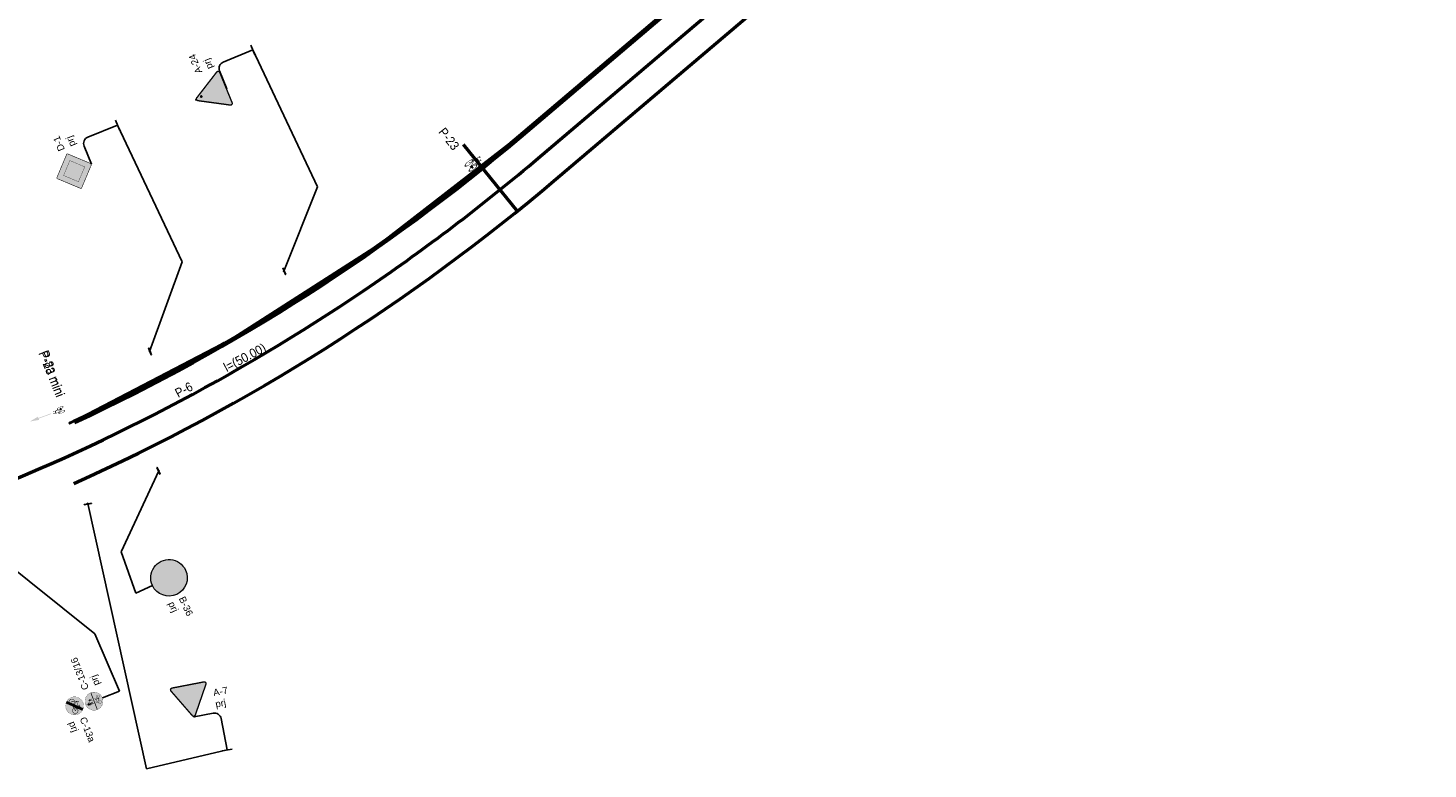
# Model space of a CAD drawing. Header units: metres. Extents: x 7429190 to 7432183, y 5709621 to 5711878.
# Tile 5 of 21: x 7429282 to 7429435, y 5709648 to 5709729. Entities that reach past the tile are written whole.
import ezdxf
from ezdxf.enums import TextEntityAlignment as Align

# ---------------------------------------------------------------- set-up
doc = ezdxf.new("R2010")
doc.units = ezdxf.units.M
doc.layers.add('_Brudnopis', color=22, linetype='Continuous', lineweight=50, plot=False)
doc.layers.add('D_1_KOCIE OCZKA', color=7, linetype='Continuous', lineweight=50)
doc.layers.add('gaPoziome', color=7, linetype='Continuous', lineweight=30)
for name, color, linetype in [('gaPionowe', 7, 'Continuous'), ('zzz.gaHSDlugosc', 7, 'Continuous'), ('zzz.gaHSDodTekst', 7, 'Continuous'), ('zzz.gaHSDomyslna', 7, 'Continuous'), ('zzz.gaHSKilometraz', 7, 'Continuous'), ('zzz.gaHSNazwa', 7, 'Continuous'), ('zzz.gaHSOpis', 7, 'Continuous'), ('zzz.gaHSStan', 7, 'Continuous'), ('zzz.gaHSTrasa', 7, 'Continuous'), ('zzz.gaVSDodTekst', 7, 'Continuous'), ('zzz.gaVSDomyslna', 7, 'Continuous'), ('zzz.gaVSNazwa', 7, 'Continuous'), ('zzz.gaVSStan', 7, 'Continuous'), ('zzz.gaVSWielkość', 7, 'Continuous')]:
    doc.layers.add(name, color=color, linetype=linetype)
doc.styles.add('GA-ATR-TEXT', font='arial.ttf', dxfattribs={"width": 0.9})
doc.styles.add('GA4-HS-TEXT', font='arial.ttf', dxfattribs={"width": 0.9})
doc.styles.get("Standard").update_dxf_attribs({"font": 'simplex.shx'})
doc.dimstyles.new('GA-LEADER', dxfattribs={"dimtxt": 1, "dimasz": 1, "dimexe": 1, "dimexo": 1, "dimgap": 1, "dimtad": 1, "dimtxsty": 'Standard', "dimcen": 1, "dimadec": 0, "dimazin": 0, "dimtfac": 1, "dimtmove": 0, "dimatfit": 3, "dimfxl": 1, "dimarcsym": 0})

# ---------------------------------------------------------------- blocks, each defined once
blk = doc.blocks.new('*U42')
at = {"linetype": 'Continuous', "lineweight": 0}
h = blk.add_hatch(color=0, dxfattribs=at)
edge = h.paths.add_edge_path()
edge.add_ellipse((-0.23, 0.39), major_axis=(0, 0.39), ratio=0.333333, start_angle=339.1791, end_angle=685.9352)
edge.add_line((-0.15, 0.71), (-0.15, 0.75))
edge.add_line((-0.15, 0.75), (0, 0.44))
edge.add_arc((-0.01, 0.44), 0.016, 0, 26.5651, ccw=False)
edge.add_line((0, 0.44), (0, 0.28))
edge.add_arc((0.02, 0.28), 0.016, 180, 270)
edge.add_line((0.02, 0.26), (0.05, 0.26))
edge.add_arc((0.05, 0.28), 0.016, 270, 290.3551)
edge.add_line((0.06, 0.26), (0.1, 0.28))
edge.add_ellipse((0.23, 0.39), major_axis=(0, 0.39), ratio=0.333333, start_angle=106.5707, end_angle=378.3144)
edge.add_line((0.19, 0.76), (0.14, 0.99))
edge.add_line((0.14, 0.99), (0.16, 1.15))
edge.add_line((0.16, 1.15), (0.17, 1.15))
edge.add_line((0.17, 1.15), (0.18, 1.18))
edge.add_line((0.18, 1.18), (0.18, 1.21))
edge.add_line((0.18, 1.21), (0.09, 1.21))
edge.add_line((0.09, 1.21), (0.09, 1.18))
edge.add_line((0.09, 1.18), (0.13, 1.15))
edge.add_line((0.13, 1.15), (0.12, 1.07))
edge.add_line((0.12, 1.07), (-0.12, 1.07))
edge.add_line((-0.12, 1.07), (-0.1, 1.19))
edge.add_spline(control_points=[(-0.1, 1.19), (-0.1, 1.2), (-0.1, 1.21), (-0.08, 1.21), (-0.07, 1.21)], knot_values=[0, 0, 0, 0, 0.02025, 0.071822, 0.071822, 0.071822, 0.071822], degree=3, periodic=0)
edge.add_line((-0.07, 1.21), (-0.03, 1.21))
edge.add_line((-0.03, 1.21), (-0.03, 1.3))
edge.add_line((-0.03, 1.3), (-0.09, 1.3))
edge.add_spline(control_points=[(-0.09, 1.3), (-0.09, 1.3), (-0.1, 1.3), (-0.1, 1.29)], knot_values=[0.067484, 0.067484, 0.067484, 0.067484, 0.093736, 0.093736, 0.093736, 0.093736], degree=3, periodic=0)
edge.add_arc((-0.08, 1.25), 0.0531, 120.1379, 168.8933)
edge.add_line((-0.13, 1.26), (-0.18, 0.75))
h.paths.add_polyline_path([(-0.13, 0.97), (0.11, 0.97), (0.03, 0.45), (-0.14, 0.81)], flags=16)
edge = h.paths.add_edge_path(flags=16)
edge.add_ellipse((-0.23, 0.39), major_axis=(0, -0.292), ratio=0.350072, start_angle=159.1526, end_angle=502.0815, ccw=False)
edge.add_line((-0.19, 0.66), (-0.21, 0.48))
edge.add_arc((-0.22, 0.48), 0.00832, 322.797, 353.8856, ccw=False)
edge.add_line((-0.21, 0.47), (-0.23, 0.45))
edge.add_arc((-0.21, 0.43), 0.0237, 142.797, 180)
edge.add_line((-0.24, 0.43), (-0.24, 0.37))
edge.add_arc((-0.23, 0.37), 0.00832, 180, 270)
edge.add_line((-0.23, 0.36), (-0.22, 0.36))
edge.add_arc((-0.22, 0.37), 0.00832, 270, 333.0195)
edge.add_spline(control_points=[(-0.22, 0.37), (-0.21, 0.38), (-0.2, 0.41), (-0.18, 0.44), (-0.18, 0.46), (-0.18, 0.46)], knot_values=[0.007888, 0.007888, 0.007888, 0.007888, 0.089431, 0.152858, 0.158023, 0.158023, 0.158023, 0.158023], degree=3, periodic=0)
edge.add_line((-0.18, 0.46), (-0.16, 0.62))
edge = h.paths.add_edge_path(flags=16)
edge.add_line((0.13, 0.9), (0.16, 0.73))
edge.add_ellipse((0.23, 0.39), major_axis=(0, 0.39), ratio=0.333333, start_angle=390.3444, end_angle=440.4059)
edge.add_line((0.1, 0.45), (0.06, 0.45))
edge.add_line((0.06, 0.45), (0.13, 0.9))
edge = h.paths.add_edge_path(flags=16)
edge.add_ellipse((0.23, 0.39), major_axis=(0, -0.292), ratio=0.350072, start_angle=290.1309, end_angle=617.1604, ccw=False)
edge.add_line((0.13, 0.29), (0.23, 0.32))
edge.add_arc((0.18, 0.39), 0.0774, 307.1318, 362.4334)
edge.add_line((0.26, 0.39), (0.26, 0.44))
edge.add_arc((0.24, 0.44), 0.016, 0, 90)
edge.add_line((0.24, 0.45), (0.13, 0.45))
blk = doc.blocks.new('*U45')
blk.add_hatch(color=0).paths.add_polyline_path([(0, 2.5), (-0.1875, 1.475), (-0.0375, 1.475), (-0.0375, 0), (0.0375, 0), (0.0375, 1.475), (0.1875, 1.475)])
blk = doc.blocks.new('z.ga4.HSS-desc')
at = {"layer": 'zzz.gaHSDodTekst', "style": 'GA4-HS-TEXT', "width": 0.9, "flags": 1}
blk.add_attdef('ADDTEXT', (0, -2.74), '', height=1, dxfattribs=at)
at = {"layer": 'zzz.gaHSKilometraz', "style": 'GA4-HS-TEXT', "width": 0.9, "flags": 1}
for tag, p in [('POSITION', (0, -5.7)), ('ID', (0, -7.13))]:
    blk.add_attdef(tag, p, '', height=1, dxfattribs=at)
at = {"layer": 'zzz.gaHSNazwa', "style": 'GA4-HS-TEXT', "width": 0.9}
blk.add_attdef('NAME', (0, 0.4), '', height=1, dxfattribs=at)
at = {"layer": 'zzz.gaHSStan', "style": 'GA4-HS-TEXT', "width": 0.9}
blk.add_attdef('STATE', (0, -1.36), '', height=1, dxfattribs=at)
at = {"layer": 'zzz.gaHSTrasa', "style": 'GA4-HS-TEXT', "width": 0.9, "flags": 1}
blk.add_attdef('ROUTE', (0, -4.27), '', height=1, dxfattribs=at)
blk = doc.blocks.new('gaVSPos')
blk.add_point((0, 0))
blk = doc.blocks.new('gaVSTVcolumn5')
at = {"color": 0, "linetype": 'ByBlock', "lineweight": -2}
for p, q in [((-400, -30), (400, -30)), ((-400, -60), (-400, -30)), ((400, -60), (-400, -60)), ((400, -30), (400, -60))]:
    blk.add_line(p, q, dxfattribs=at)
blk.add_circle((0, 0), 30, dxfattribs=at)
blk = doc.blocks.new('gaVScolumn5')
at = {"color": 0, "linetype": 'ByBlock', "lineweight": -2}
for p, q in [((-150, 850), (-575, 850)), ((0, 0), (0, 700)), ((-112, 0), (112, 0))]:
    blk.add_line(p, q, dxfattribs=at)
blk.add_arc((-150, 700), 150, 0, 90, dxfattribs=at)
at = {"color": 7, "style": 'GA-ATR-TEXT', "width": 0.9}
blk.add_attdef('X2', text='', height=150, dxfattribs=at).set_placement((-50, 0), align=Align.BOTTOM_RIGHT)
blk = doc.blocks.new('gaVScolumn0')
at = {"color": 0, "linetype": 'ByBlock', "lineweight": -2}
blk.add_line((0, 0), (0, 400), dxfattribs=at)
at = {"color": 7, "style": 'GA-ATR-TEXT', "width": 0.9}
blk.add_attdef('X2', text='', height=150, dxfattribs=at).set_placement((-50, 0), align=Align.BOTTOM_RIGHT)
blk = doc.blocks.new('*U250')
at = {"layer": 'zzz.gaVSDomyslna', "lineweight": 0}
blk.add_hatch(color=180, dxfattribs=at).paths.add_polyline_path([(-400, 400, 1), (400, 400, 1)])
blk = doc.blocks.new('*U251')
at = {"layer": 'zzz.gaVSDomyslna', "color": 7, "lineweight": 0, "true_color": 0xffffff, "const_width": 8}
blk.add_lwpolyline([(0, 796, 1), (0, 4, 1), (0, 796, 1.17474)], format="xyb", dxfattribs=at)
blk = doc.blocks.new('*U252')
at = {"layer": 'zzz.gaVSDomyslna', "lineweight": 0, "true_color": 0xffffff}
h = blk.add_hatch(color=7, dxfattribs=at)
h.paths.add_polyline_path([(68.7298, 120), (80.3852, 120, 3.31928), (150.279, 245.471), (101.889, 323.64), (113.417, 360), (160, 360), (160, 400), (39.4574, 400, 0.843718), (36.4063, 381.198), (93.1592, 362.28), (86.0947, 340), (-138.924, 340), (-124.106, 391.293, -0.334944), (-112.567, 400), (-80, 400), (-80, 420), (-112.567, 420, 0.333495), (-143.292, 396.942), (-183.634, 257.298, 25.9615), (-164.42, 251.747), (-156.934, 277.658), (-5.88005, 147.681, 1.10824)])
h.paths.add_polyline_path([(68.7298, 140, 0.191903), (51.2382, 163.896), (93.9215, 298.513), (133.274, 234.943, 0.219028), (80.3852, 140)], flags=16)
h.paths.add_polyline_path([(32.1735, 169.941, 0.167013), (7.16478, 162.841), (-150.83, 298.79), (-144.702, 320), (79.7533, 320)], flags=16)
h.paths.add_polyline_path([(100.455, 120), (192.679, 120, 1.76317), (209.386, 149.991), (160.843, 228.405, -3.23686)], flags=16)
h.paths.add_polyline_path([(100.455, 140, -0.211684), (143.838, 217.878), (192.048, 140)], flags=16)
h.paths.add_polyline_path([(-189.204, 238.016), (-214.8, 149.415, 3.73205), (-195.586, 143.865), (-169.99, 232.466, -21.9545)], flags=16)
blk = doc.blocks.new('*U253')
at = {"layer": 'zzz.gaVSDomyslna', "lineweight": 0, "true_color": 0xffffff}
h = blk.add_hatch(color=7, dxfattribs=at)
h.paths.add_polyline_path([(-101.25, 517.5, 1), (-33.75, 517.5, 1)])
h.paths.add_polyline_path([(174.375, 298.125, 1), (230.625, 298.125, 1)], flags=17)
h.paths.add_polyline_path([(-25.0187, 384.179), (68.3868, 243.19), (76.6325, 249.603), (118.259, 225.538), (148.976, 235.904), (122.485, 129.941), (133.136, 127.544), (102.969, 6.87773), (129.764, 4.48537), (168.75, 120), (218.529, 31.5037), (233.422, 30.2005), (246.316, 59.2105), (232.906, 60.8867), (203.162, 137.647), (219.477, 202.909), (248.412, 146.605), (271.047, 155.407), (217.347, 262.806), (168.75, 270.703), (119.62, 249.209), (85.5204, 267.964), (-10.2857, 438.286), (-56.25, 475.312), (-87.3134, 476.866), (-158.4, 446.4), (-180, 360), (-196.44, 228.483), (-180.251, 227.269), (-154.512, 326.25), (-161.476, 237.111), (-155.15, 236.636), (-176.029, 0), (-137.25, 0), (-98.2895, 222.632), (-41.625, 33.75), (-5.82589, 33.75), (11.3704, 72.2698), (-8.63724, 80.8445), (-42.0833, 286.667)])
blk = doc.blocks.new('*U254')
at = {"layer": 'zzz.gaVSDomyslna', "lineweight": 0}
blk.add_hatch(color=180, dxfattribs=at).paths.add_polyline_path([(-400, 400, 1), (400, 400, 1)])
blk = doc.blocks.new('*U255')
at = {"layer": 'zzz.gaVSDomyslna', "color": 7, "lineweight": 0, "true_color": 0xffffff, "const_width": 8}
blk.add_lwpolyline([(0, 796, 1), (0, 4, 1), (0, 796, 1.17474)], format="xyb", dxfattribs=at)
blk = doc.blocks.new('*U256')
at = {"layer": 'zzz.gaVSDomyslna', "lineweight": 0, "true_color": 0xffffff}
h = blk.add_hatch(color=7, dxfattribs=at)
h.paths.add_polyline_path([(68.7298, 120), (80.3852, 120, 3.31928), (150.279, 245.471), (101.889, 323.64), (113.417, 360), (160, 360), (160, 400), (39.4574, 400, 0.843718), (36.4063, 381.198), (93.1592, 362.28), (86.0947, 340), (-138.924, 340), (-124.106, 391.293, -0.334944), (-112.567, 400), (-80, 400), (-80, 420), (-112.567, 420, 0.333495), (-143.292, 396.942), (-183.634, 257.298, 25.9615), (-164.42, 251.747), (-156.934, 277.658), (-5.88005, 147.681, 1.10824)])
h.paths.add_polyline_path([(68.7298, 140, 0.191903), (51.2382, 163.896), (93.9215, 298.513), (133.274, 234.943, 0.219028), (80.3852, 140)], flags=16)
h.paths.add_polyline_path([(32.1735, 169.941, 0.167013), (7.16478, 162.841), (-150.83, 298.79), (-144.702, 320), (79.7533, 320)], flags=16)
h.paths.add_polyline_path([(100.455, 120), (192.679, 120, 1.76317), (209.386, 149.991), (160.843, 228.405, -3.23686)], flags=16)
h.paths.add_polyline_path([(100.455, 140, -0.211684), (143.838, 217.878), (192.048, 140)], flags=16)
h.paths.add_polyline_path([(-189.204, 238.016), (-214.8, 149.415, 3.73205), (-195.586, 143.865), (-169.99, 232.466, -21.9545)], flags=16)
blk = doc.blocks.new('*U257')
at = {"layer": 'zzz.gaVSDomyslna', "lineweight": 0, "true_color": 0xffffff}
h = blk.add_hatch(color=7, dxfattribs=at)
h.paths.add_polyline_path([(-101.25, 517.5, 1), (-33.75, 517.5, 1)])
h.paths.add_polyline_path([(174.375, 298.125, 1), (230.625, 298.125, 1)], flags=17)
h.paths.add_polyline_path([(-25.0187, 384.179), (68.3868, 243.19), (76.6325, 249.603), (118.259, 225.538), (148.976, 235.904), (122.485, 129.941), (133.136, 127.544), (102.969, 6.87773), (129.764, 4.48537), (168.75, 120), (218.529, 31.5037), (233.422, 30.2005), (246.316, 59.2105), (232.906, 60.8867), (203.162, 137.647), (219.477, 202.909), (248.412, 146.605), (271.047, 155.407), (217.347, 262.806), (168.75, 270.703), (119.62, 249.209), (85.5204, 267.964), (-10.2857, 438.286), (-56.25, 475.312), (-87.3134, 476.866), (-158.4, 446.4), (-180, 360), (-196.44, 228.483), (-180.251, 227.269), (-154.512, 326.25), (-161.476, 237.111), (-155.15, 236.636), (-176.029, 0), (-137.25, 0), (-98.2895, 222.632), (-41.625, 33.75), (-5.82589, 33.75), (11.3704, 72.2698), (-8.63724, 80.8445), (-42.0833, 286.667)])
blk = doc.blocks.new('*U258')
at = {"layer": 'zzz.gaVSDomyslna', "color": 7, "true_color": 0xffffff, "const_width": 16}
blk.add_lwpolyline([(-198, 198), (198, 198)], dxfattribs=at)
blk.add_lwpolyline([(-198, 198), (198, 198)], dxfattribs=at)
at = {"layer": 'zzz.gaVSDomyslna', "color": 180, "xscale": 0.5, "yscale": 0.5}
for name in ['*U250', '*U254']:
    blk.add_blockref(name, (0, 0), dxfattribs=at)
at = {"layer": 'zzz.gaVSDomyslna', "color": 7, "true_color": 0xffffff}
for name, p, xscale, yscale in [('*U251', (0, 0), 0.5, 0.5), ('*U255', (0, 0), 0.5, 0.5), ('*U253', (0, 220), 0.29, 0.29), ('*U257', (0, 220), 0.29, 0.29), ('*U252', (0, 46), 0.3, 0.3), ('*U256', (0, 46), 0.3, 0.3)]:
    blk.add_blockref(name, p, dxfattribs=dict(at, xscale=xscale, yscale=yscale))
blk = doc.blocks.new('*U249')
at = {"layer": 'zzz.gaVSDomyslna'}
blk.add_blockref('*U258', (0, 0), dxfattribs=at)
at = {"layer": 'zzz.gaVSDodTekst', "flags": 1}
blk.add_attdef('Addtext', text='', height=1, dxfattribs=at).set_placement((0, 0), align=Align.MIDDLE_LEFT)
at = {"layer": 'zzz.gaVSDomyslna', "flags": 1}
for tag in ['Height', 'Width', 'Position', 'Route', 'ItemNo', 'ID']:
    blk.add_attdef(tag, text='', height=1, dxfattribs=at).set_placement((0, 0), align=Align.MIDDLE_LEFT)
at = {"layer": 'zzz.gaVSNazwa', "style": 'GA-ATR-TEXT'}
blk.add_attdef('Name', text='', height=150, dxfattribs=at).set_placement((300, 275), align=Align.MIDDLE_LEFT)
at = {"layer": 'zzz.gaVSStan', "style": 'GA-ATR-TEXT'}
blk.add_attdef('State', text='', height=150, dxfattribs=at).set_placement((300, 20), align=Align.MIDDLE_LEFT)
at = {"layer": 'zzz.gaVSWielkość', "flags": 1}
blk.add_attdef('Size', text='', height=1, dxfattribs=at).set_placement((0, 0), align=Align.MIDDLE_LEFT)
blk = doc.blocks.new('*U260')
at = {"layer": 'zzz.gaVSDomyslna', "lineweight": 0}
blk.add_hatch(color=180, dxfattribs=at).paths.add_polyline_path([(-400, 400, 1), (400, 400, 1)])
blk = doc.blocks.new('*U261')
at = {"layer": 'zzz.gaVSDomyslna', "color": 7, "lineweight": 0, "true_color": 0xffffff, "const_width": 8}
blk.add_lwpolyline([(0, 796, 1), (0, 4, 1), (0, 796, 1.17474)], format="xyb", dxfattribs=at)
blk = doc.blocks.new('*U262')
at = {"layer": 'zzz.gaVSDomyslna', "lineweight": 0, "true_color": 0xffffff}
h = blk.add_hatch(color=7, dxfattribs=at)
h.paths.add_polyline_path([(68.7298, 120), (80.3852, 120, 3.31928), (150.279, 245.471), (101.889, 323.64), (113.417, 360), (160, 360), (160, 400), (39.4574, 400, 0.843718), (36.4063, 381.198), (93.1592, 362.28), (86.0947, 340), (-138.924, 340), (-124.106, 391.293, -0.334944), (-112.567, 400), (-80, 400), (-80, 420), (-112.567, 420, 0.333495), (-143.292, 396.942), (-183.634, 257.298, 25.9615), (-164.42, 251.747), (-156.934, 277.658), (-5.88005, 147.681, 1.10824)])
h.paths.add_polyline_path([(68.7298, 140, 0.191903), (51.2382, 163.896), (93.9215, 298.513), (133.274, 234.943, 0.219028), (80.3852, 140)], flags=16)
h.paths.add_polyline_path([(32.1735, 169.941, 0.167013), (7.16478, 162.841), (-150.83, 298.79), (-144.702, 320), (79.7533, 320)], flags=16)
h.paths.add_polyline_path([(100.455, 120), (192.679, 120, 1.76317), (209.386, 149.991), (160.843, 228.405, -3.23686)], flags=16)
h.paths.add_polyline_path([(100.455, 140, -0.211684), (143.838, 217.878), (192.048, 140)], flags=16)
h.paths.add_polyline_path([(-189.204, 238.016), (-214.8, 149.415, 3.73205), (-195.586, 143.865), (-169.99, 232.466, -21.9545)], flags=16)
blk = doc.blocks.new('*U263')
at = {"layer": 'zzz.gaVSDomyslna', "lineweight": 0, "true_color": 0xffffff}
blk.add_hatch(color=7, dxfattribs=at).paths.add_polyline_path([(326.027, 631.746, 0.0839202), (231.746, 726.027), (-326.027, 168.254, 0.0839202), (-231.746, 73.9729)])
blk = doc.blocks.new('*U264')
at = {"layer": 'zzz.gaVSDomyslna', "lineweight": 0}
blk.add_hatch(color=10, dxfattribs=at).paths.add_polyline_path([(316.346, 631.493, 0.0769842), (231.493, 716.346), (-316.346, 168.507, 0.0769842), (-231.493, 83.6539)])
blk = doc.blocks.new('*U266')
at = {"layer": 'zzz.gaVSDomyslna', "color": 180, "xscale": 0.5, "yscale": 0.5}
blk.add_blockref('*U260', (0, 0), dxfattribs=at)
at = {"layer": 'zzz.gaVSDomyslna', "color": 7, "true_color": 0xffffff, "xscale": 0.5, "yscale": 0.5}
for name, p in [('*U261', (0, 0)), ('*U262', (0, 110)), ('*U263', (0, 0))]:
    blk.add_blockref(name, p, dxfattribs=at)
at = {"layer": 'zzz.gaVSDomyslna', "color": 10, "xscale": 0.5, "yscale": 0.5}
blk.add_blockref('*U264', (0, 0), dxfattribs=at)
blk = doc.blocks.new('*U259')
at = {"layer": 'zzz.gaVSDomyslna'}
blk.add_blockref('*U266', (0, 0), dxfattribs=at)
at = {"layer": 'zzz.gaVSDodTekst', "flags": 1}
blk.add_attdef('Addtext', text='', height=1, dxfattribs=at).set_placement((0, 0), align=Align.MIDDLE_LEFT)
at = {"layer": 'zzz.gaVSDomyslna', "flags": 1}
for tag in ['Height', 'Width', 'Position', 'Route', 'ItemNo', 'ID']:
    blk.add_attdef(tag, text='', height=1, dxfattribs=at).set_placement((0, 0), align=Align.MIDDLE_LEFT)
at = {"layer": 'zzz.gaVSNazwa', "style": 'GA-ATR-TEXT'}
blk.add_attdef('Name', text='', height=150, dxfattribs=at).set_placement((300, 275), align=Align.MIDDLE_LEFT)
at = {"layer": 'zzz.gaVSStan', "style": 'GA-ATR-TEXT'}
blk.add_attdef('State', text='', height=150, dxfattribs=at).set_placement((300, 20), align=Align.MIDDLE_LEFT)
at = {"layer": 'zzz.gaVSWielkość', "flags": 1}
blk.add_attdef('Size', text='', height=1, dxfattribs=at).set_placement((0, 0), align=Align.MIDDLE_LEFT)
blk = doc.blocks.new('*U284')
at = {"layer": 'zzz.gaVSDomyslna', "color": 10, "linetype": 'Continuous', "lineweight": 0, "const_width": 30}
blk.add_lwpolyline([(356.469, 710.423), (-356.469, 710.423, 0.563712), (-391.037, 653.297), (-33.775, 34.5, 0.563661), (32.9409, 33.1218), (390.215, 651.94, 0.577186), (356.469, 710.423)], format="xyb", close=True, dxfattribs=at)
blk = doc.blocks.new('*U285')
at = {"layer": 'zzz.gaVSDomyslna', "linetype": 'Continuous', "lineweight": 0}
h = blk.add_hatch(color=50, dxfattribs=at)
h.dxf.hatch_style = 1
h.paths.add_polyline_path([(0, 695.423), (-356.469, 695.423, 0.262443), (-377.021, 683.837, 0.259425), (-377.874, 660.497), (-19.9889, 40.6218, 0.279187), (-0.646341, 29.9873, 0.229204), (20.2988, 41.2251), (378.047, 660.797, 0.284586), (377.352, 683.315, 0.237857), (356.126, 695.423)])
at = {"layer": 'zzz.gaVSDomyslna', "color": 50, "linetype": 'Continuous', "lineweight": 0}
blk.add_point((0, 0), dxfattribs=at)
blk = doc.blocks.new('*U287')
at = {"layer": 'zzz.gaVSDomyslna', "color": 10}
blk.add_blockref('*U284', (0, 0), dxfattribs=at)
at = {"layer": 'zzz.gaVSDomyslna', "color": 50}
blk.add_blockref('*U285', (0, 0), dxfattribs=at)
blk = doc.blocks.new('*U283')
at = {"layer": 'zzz.gaVSDomyslna'}
blk.add_blockref('*U287', (0, 0), dxfattribs=at)
at = {"layer": 'zzz.gaVSDodTekst', "flags": 1}
blk.add_attdef('Addtext', text='', height=1, dxfattribs=at).set_placement((0, 0), align=Align.MIDDLE_LEFT)
at = {"layer": 'zzz.gaVSDomyslna', "flags": 1}
for tag in ['Height', 'Width', 'Position', 'Route', 'ItemNo', 'ID']:
    blk.add_attdef(tag, text='', height=1, dxfattribs=at).set_placement((0, 0), align=Align.MIDDLE_LEFT)
at = {"layer": 'zzz.gaVSNazwa', "style": 'GA-ATR-TEXT'}
blk.add_attdef('Name', text='', height=150, dxfattribs=at).set_placement((510, 438), align=Align.MIDDLE_LEFT)
at = {"layer": 'zzz.gaVSStan', "style": 'GA-ATR-TEXT'}
blk.add_attdef('State', text='', height=150, dxfattribs=at).set_placement((510, 183), align=Align.MIDDLE_LEFT)
at = {"layer": 'zzz.gaVSWielkość', "flags": 1}
blk.add_attdef('Size', text='', height=1, dxfattribs=at).set_placement((0, 0), align=Align.MIDDLE_LEFT)
blk = doc.blocks.new('*U295')
at = {"layer": 'zzz.gaVSDomyslna', "lineweight": 0, "true_color": 0xffffff}
blk.add_hatch(color=7, dxfattribs=at).paths.add_polyline_path([(401.637, 404.323, 0.414214), (401.637, 415.637), (5.65685, 811.616, 0.414214), (-5.65685, 811.616), (-401.637, 415.637, 0.414214), (-401.637, 404.323), (-5.65685, 8.34315, 0.414214), (5.65685, 8.34315)])
blk = doc.blocks.new('*U296')
at = {"layer": 'zzz.gaVSDomyslna', "lineweight": 0}
blk.add_hatch(color=50, dxfattribs=at).paths.add_polyline_path([(0, 656.053), (-246.073, 409.98), (0, 163.907), (246.073, 409.98)])
blk = doc.blocks.new('*U297')
at = {"layer": 'zzz.gaVSDomyslna', "color": 18, "lineweight": 0, "true_color": 0x000000, "const_width": 12}
blk.add_lwpolyline([(-405.879, 400.08), (-9.89949, 4.10051, 0.414214), (9.89949, 4.10051), (405.879, 400.08, 0.414214), (405.879, 419.879), (9.89949, 815.859, 0.414214), (-9.89949, 815.859), (-405.879, 419.879, 0.414214), (-405.879, 400.08, 17.1896)], format="xyb", dxfattribs=at)
at = {"layer": 'zzz.gaVSDomyslna', "color": 18, "lineweight": 0, "true_color": 0x000000, "const_width": 6}
blk.add_lwpolyline([(-157.997, 317.661), (0, 159.664), (250.316, 409.98), (0, 660.296), (-250.316, 409.98)], close=True, dxfattribs=at)
blk = doc.blocks.new('*U299')
at = {"layer": 'zzz.gaVSDomyslna', "color": 18, "true_color": 0x000000}
blk.add_blockref('*U297', (0, 0), dxfattribs=at)
at = {"layer": 'zzz.gaVSDomyslna', "color": 7, "true_color": 0xffffff}
blk.add_blockref('*U295', (0, 0), dxfattribs=at)
at = {"layer": 'zzz.gaVSDomyslna', "color": 50}
blk.add_blockref('*U296', (0, 0), dxfattribs=at)
blk = doc.blocks.new('*U294')
at = {"layer": 'zzz.gaVSDomyslna'}
blk.add_blockref('*U299', (0, 0), dxfattribs=at)
at = {"layer": 'zzz.gaVSDodTekst', "flags": 1}
blk.add_attdef('Addtext', text='', height=1, dxfattribs=at).set_placement((0, 0), align=Align.MIDDLE_LEFT)
at = {"layer": 'zzz.gaVSDomyslna', "flags": 1}
for tag in ['Height', 'Width', 'Position', 'Route', 'ItemNo', 'ID']:
    blk.add_attdef(tag, text='', height=1, dxfattribs=at).set_placement((0, 0), align=Align.MIDDLE_LEFT)
at = {"layer": 'zzz.gaVSNazwa', "style": 'GA-ATR-TEXT'}
blk.add_attdef('Name', text='', height=150, dxfattribs=at).set_placement((516, 491), align=Align.MIDDLE_LEFT)
at = {"layer": 'zzz.gaVSStan', "style": 'GA-ATR-TEXT'}
blk.add_attdef('State', text='', height=150, dxfattribs=at).set_placement((516, 236), align=Align.MIDDLE_LEFT)
at = {"layer": 'zzz.gaVSWielkość', "flags": 1}
blk.add_attdef('Size', text='', height=1, dxfattribs=at).set_placement((0, 0), align=Align.MIDDLE_LEFT)
blk = doc.blocks.new('*U342')
at = {"linetype": 'Continuous', "lineweight": 0}
h = blk.add_hatch(color=0, dxfattribs=at)
edge = h.paths.add_edge_path()
edge.add_ellipse((-0.35, 0.6), major_axis=(0, 0.6), ratio=0.333333, start_angle=339.1791, end_angle=685.9352)
edge.add_line((-0.24, 1.1), (-0.23, 1.16))
edge.add_line((-0.23, 1.16), (0, 0.68))
edge.add_arc((-0.02, 0.67), 0.0247, 0, 26.5651, ccw=False)
edge.add_line((0.01, 0.67), (0.01, 0.42))
edge.add_arc((0.03, 0.42), 0.0247, 180, 270)
edge.add_line((0.03, 0.4), (0.08, 0.4))
edge.add_arc((0.08, 0.42), 0.0247, 270, 290.3551)
edge.add_line((0.08, 0.4), (0.16, 0.43))
edge.add_ellipse((0.35, 0.6), major_axis=(0, 0.6), ratio=0.333333, start_angle=106.5707, end_angle=378.3144)
edge.add_line((0.29, 1.17), (0.22, 1.52))
edge.add_line((0.22, 1.52), (0.25, 1.77))
edge.add_line((0.25, 1.77), (0.26, 1.77))
edge.add_line((0.26, 1.77), (0.27, 1.81))
edge.add_line((0.27, 1.81), (0.27, 1.86))
edge.add_line((0.27, 1.86), (0.14, 1.86))
edge.add_line((0.14, 1.86), (0.14, 1.81))
edge.add_line((0.14, 1.81), (0.2, 1.77))
edge.add_line((0.2, 1.77), (0.18, 1.64))
edge.add_line((0.18, 1.64), (-0.18, 1.64))
edge.add_line((-0.18, 1.64), (-0.16, 1.83))
edge.add_spline(control_points=[(-0.16, 1.83), (-0.16, 1.84), (-0.15, 1.86), (-0.12, 1.86), (-0.1, 1.86)], knot_values=[0, 0, 0, 0, 0.02025, 0.071822, 0.071822, 0.071822, 0.071822], degree=3, periodic=0)
edge.add_line((-0.1, 1.86), (-0.05, 1.86))
edge.add_line((-0.05, 1.86), (-0.05, 2))
edge.add_line((-0.05, 2), (-0.13, 2))
edge.add_spline(control_points=[(-0.13, 2), (-0.14, 2), (-0.15, 1.99), (-0.16, 1.99)], knot_values=[0.067484, 0.067484, 0.067484, 0.067484, 0.093736, 0.093736, 0.093736, 0.093736], degree=3, periodic=0)
edge.add_arc((-0.12, 1.92), 0.0817, 120.1379, 168.8933)
edge.add_line((-0.2, 1.93), (-0.28, 1.16))
h.paths.add_polyline_path([(-0.19, 1.5), (0.16, 1.5), (0.05, 0.7), (-0.22, 1.24)], flags=16)
edge = h.paths.add_edge_path(flags=16)
edge.add_ellipse((-0.35, 0.6), major_axis=(0, -0.45), ratio=0.350072, start_angle=159.1526, end_angle=502.0815, ccw=False)
edge.add_line((-0.29, 1.02), (-0.32, 0.73))
edge.add_arc((-0.34, 0.74), 0.0128, 322.797, 353.8856, ccw=False)
edge.add_line((-0.33, 0.73), (-0.36, 0.69))
edge.add_arc((-0.33, 0.66), 0.0365, 142.797, 180)
edge.add_line((-0.37, 0.66), (-0.37, 0.57))
edge.add_arc((-0.35, 0.57), 0.0128, 180, 270)
edge.add_line((-0.35, 0.56), (-0.35, 0.56))
edge.add_arc((-0.35, 0.57), 0.0128, 270, 333.0195)
edge.add_spline(control_points=[(-0.33, 0.57), (-0.32, 0.59), (-0.3, 0.63), (-0.28, 0.68), (-0.28, 0.7), (-0.28, 0.7)], knot_values=[0.007888, 0.007888, 0.007888, 0.007888, 0.089431, 0.152858, 0.158023, 0.158023, 0.158023, 0.158023], degree=3, periodic=0)
edge.add_line((-0.28, 0.7), (-0.25, 0.95))
edge = h.paths.add_edge_path(flags=16)
edge.add_line((0.2, 1.38), (0.25, 1.12))
edge.add_ellipse((0.35, 0.6), major_axis=(0, 0.6), ratio=0.333333, start_angle=390.3444, end_angle=440.4059)
edge.add_line((0.15, 0.7), (0.1, 0.7))
edge.add_line((0.1, 0.7), (0.2, 1.38))
edge = h.paths.add_edge_path(flags=16)
edge.add_ellipse((0.35, 0.6), major_axis=(0, -0.45), ratio=0.350072, start_angle=290.1309, end_angle=617.1604, ccw=False)
edge.add_line((0.2, 0.45), (0.35, 0.5))
edge.add_arc((0.28, 0.59), 0.119, 307.1318, 362.4334)
edge.add_line((0.4, 0.6), (0.4, 0.68))
edge.add_arc((0.37, 0.68), 0.0247, 0, 90)
edge.add_line((0.37, 0.7), (0.2, 0.7))
blk = doc.blocks.new('gaVSTVcolumn0')
at = {"color": 0, "linetype": 'ByBlock', "lineweight": -2}
for p, q in [((-400, -30), (400, -30)), ((-400, -60), (-400, -30)), ((400, -60), (-400, -60)), ((400, -30), (400, -60))]:
    blk.add_line(p, q, dxfattribs=at)
blk.add_circle((0, 0), 30, dxfattribs=at)
blk = doc.blocks.new('*U385')
at = {"layer": 'zzz.gaVSDomyslna', "linetype": 'ByBlock', "lineweight": -2}
h = blk.add_hatch(color=10, dxfattribs=at)
h.paths.add_polyline_path([(-400, 400, 1), (400, 400, 1)])
h.paths.add_polyline_path([(320, 400, -1), (-320, 400, -1)], flags=16)
at = {"layer": 'zzz.gaVSDomyslna', "color": 10, "lineweight": 0}
blk.add_lwpolyline([(0, 800, -1), (0, 0, -1), (0, 800, -2.58748)], format="xyb", dxfattribs=at)
blk = doc.blocks.new('*U386')
at = {"layer": 'zzz.gaVSDomyslna', "lineweight": 0, "true_color": 0xffffff}
blk.add_hatch(color=7, dxfattribs=at).paths.add_polyline_path([(320, 400, 1), (-320, 400, 1)])
blk = doc.blocks.new('*U387')
at = {"layer": 'zzz.gaVSDomyslna', "lineweight": 0}
h = blk.add_hatch(color=180, dxfattribs=at)
h.paths.add_polyline_path([(245.965, 594.111), (51.8545, 400), (245.965, 205.889, 0.347061)])
h.paths.add_polyline_path([(194.111, 645.965, 0.347061), (-194.111, 645.965), (0, 451.854)])
h.paths.add_polyline_path([(-245.965, 594.111, 0.347061), (-245.965, 205.889), (-51.8545, 400)])
h.paths.add_polyline_path([(194.111, 154.035), (0, 348.146), (-194.111, 154.035, 0.347061)])
blk = doc.blocks.new('*U388')
at = {"layer": 'zzz.gaVSDomyslna', "lineweight": 0}
blk.add_hatch(color=10, dxfattribs=at).paths.add_polyline_path([(-246.491, 604.064, -0.0469785), (-204.064, 646.491), (246.491, 195.936, -0.0469785), (204.064, 153.509)])
blk = doc.blocks.new('*U389')
at = {"layer": 'zzz.gaVSDomyslna', "lineweight": 0}
blk.add_hatch(color=10, dxfattribs=at).paths.add_polyline_path([(246.491, 604.064, 0.0469785), (204.064, 646.491), (-246.491, 195.936, 0.0469785), (-204.064, 153.509)])
blk = doc.blocks.new('*U391')
at = {"layer": 'zzz.gaVSDomyslna', "color": 10}
for name in ['*U385', '*U388', '*U389']:
    blk.add_blockref(name, (0, 0), dxfattribs=at)
at = {"layer": 'zzz.gaVSDomyslna', "color": 7, "true_color": 0xffffff}
blk.add_blockref('*U386', (0, 0), dxfattribs=at)
at = {"layer": 'zzz.gaVSDomyslna', "color": 180}
blk.add_blockref('*U387', (0, 0), dxfattribs=at)
blk = doc.blocks.new('*U384')
at = {"layer": 'zzz.gaVSDomyslna'}
blk.add_blockref('*U391', (0, 0), dxfattribs=at)
at = {"layer": 'zzz.gaVSDodTekst', "flags": 1}
blk.add_attdef('Addtext', text='', height=1, dxfattribs=at).set_placement((0, 0), align=Align.MIDDLE_LEFT)
at = {"layer": 'zzz.gaVSDomyslna', "flags": 1}
for tag in ['Height', 'Width', 'Position', 'Route', 'ItemNo', 'ID']:
    blk.add_attdef(tag, text='', height=1, dxfattribs=at).set_placement((0, 0), align=Align.MIDDLE_LEFT)
at = {"layer": 'zzz.gaVSNazwa', "style": 'GA-ATR-TEXT'}
blk.add_attdef('Name', text='', height=150, dxfattribs=at).set_placement((500, 475), align=Align.MIDDLE_LEFT)
at = {"layer": 'zzz.gaVSStan', "style": 'GA-ATR-TEXT'}
blk.add_attdef('State', text='', height=150, dxfattribs=at).set_placement((500, 220), align=Align.MIDDLE_LEFT)
at = {"layer": 'zzz.gaVSWielkość', "flags": 1}
blk.add_attdef('Size', text='', height=1, dxfattribs=at).set_placement((0, 0), align=Align.MIDDLE_LEFT)
blk = doc.blocks.new('gaHSPos')
at = {"color": 0, "linetype": 'Continuous', "lineweight": 0}
blk.add_point((0, 0), dxfattribs=at)
blk = doc.blocks.new('*U411')
at = {"layer": 'zzz.gaHSDomyslna', "color": 140}
blk.add_lwpolyline([(0, 0, 0.24, 0.24, 0.067069), (48.76, 31.23, 0.24, 0.24, 0), (144.58, 112.54, 0.24, 0.24, 0)], format="xyseb", dxfattribs=at)
at = {"color": 140}
blk.add_blockref('gaHSPos', (0, 0), dxfattribs=at)
blk = doc.blocks.new('spearator')
at = {"layer": 'D_1_KOCIE OCZKA'}
h = blk.add_hatch(color=12, dxfattribs=at)
h.dxf.hatch_style = 1
edge = h.paths.add_edge_path()
edge.add_line((7429810.88, 5710121.63), (7429811.64, 5710122.27))
edge.add_arc((7429811.59, 5710122.33), 0.075, 310.2315, 490.2315)
edge.add_line((7429811.54, 5710122.39), (7429810.78, 5710121.74))
edge.add_arc((7429810.83, 5710121.68), 0.075, 130.2315, 310.2315)
at = {"layer": 'D_1_KOCIE OCZKA', "lineweight": 18, "flags": 128}
blk.add_lwpolyline([(7429810.88, 5710121.63), (7429811.64, 5710122.27, 1), (7429811.54, 5710122.39), (7429810.78, 5710121.74, 1)], format="xyb", close=True, dxfattribs=at)
blk = doc.blocks.new('*U464')
at = {"layer": 'zzz.gaVSDomyslna', "color": 10, "linetype": 'Continuous', "lineweight": 0, "const_width": 30}
blk.add_lwpolyline([(356.469, 15), (-356.469, 15, -0.563712), (-391.037, 72.1261), (-33.775, 690.923, -0.563661), (32.9409, 692.301), (390.215, 73.4834, -0.577186), (356.469, 15)], format="xyb", close=True, dxfattribs=at)
at = {"layer": 'zzz.gaVSDomyslna', "color": 10, "linetype": 'Continuous', "lineweight": 0}
blk.add_point((0, 725.423), dxfattribs=at)
blk = doc.blocks.new('*U465')
at = {"layer": 'zzz.gaVSDomyslna', "linetype": 'Continuous', "lineweight": 0}
h = blk.add_hatch(color=50, dxfattribs=at)
h.dxf.hatch_style = 1
h.paths.add_polyline_path([(20.2988, 684.198, 0.229204), (-0.646341, 695.436, 0.279187), (-19.9889, 684.801), (-377.874, 64.9257, 0.259425), (-377.021, 41.5855, 0.262443), (-356.469, 30), (0, 30), (356.126, 30, 0.237857), (377.352, 42.1075, 0.284586), (378.047, 64.6255)])
at = {"layer": 'zzz.gaVSDomyslna', "color": 50, "linetype": 'Continuous', "lineweight": 0}
blk.add_point((0, 725.423), dxfattribs=at)
blk = doc.blocks.new('*U466')
at = {"layer": 'zzz.gaVSDomyslna', "linetype": 'Continuous', "lineweight": 0, "true_color": 0x000000}
blk.add_hatch(color=18, dxfattribs=at).paths.add_polyline_path([(-9, 590.486, 1), (54, 590.486, 1)])
h = blk.add_hatch(color=18, dxfattribs=at)
h.paths.add_polyline_path([(90, 500.486), (60, 560.486), (28.0328, 547.699), (-90.821, 379.323, 0.332576), (-115.299, 360.89), (-147.549, 249.255, 25.9615), (-132.188, 244.818), (-126.205, 265.531), (-5.4483, 161.625, 1.10824), (54.1966, 139.496), (67.7475, 139.496), (70.0901, 130.125), (28.1917, 100.872), (28.1917, 90.8559), (77.2932, 95.2452, 2.33227), (119.389, 239.8), (101.102, 269.341), (131.538, 375.871)])
h.paths.add_polyline_path([(48.2609, 390.268), (-58.7383, 315.369), (-111.807, 315.369), (-99.6348, 357.503, -0.26926), (-91.8806, 363.334), (-90.7364, 363.334), (-66.1298, 363.334), (21.0638, 465.06)], flags=16)
h.paths.add_polyline_path([(57.2799, 336.885), (52.9766, 315.369), (10.2001, 315.369)], flags=16)
h.paths.add_polyline_path([(49.7789, 299.381), (40, 250.486), (43.309, 237.25), (38.6586, 222.583), (3.1043, 299.381)], flags=16)
h.paths.add_polyline_path([(-43.5444, 299.381), (-1.4306, 209.538), (-17.9567, 193.481), (-121.324, 282.425), (-116.426, 299.381)], flags=16)
h.paths.add_polyline_path([(95.1634, 248.558), (105.795, 231.384, 0.0221974), (98.5982, 225.616), (94.8387, 247.421)], flags=16)
h.paths.add_polyline_path([(95.24, 96.8494), (120.411, 99.0995), (113.447, 139.496), (153.285, 139.496, 1.76317), (166.64, 163.471), (127.834, 226.158, -2.17872)], flags=16)
h.paths.add_polyline_path([(114.24, 217.742), (152.78, 155.484), (110.69, 155.484), (101.9, 206.463, -0.0476353)], flags=16)
h.paths.add_polyline_path([(50.7035, 207.672), (63.7504, 155.484), (54.1966, 155.484, 0.191903), (40.2133, 174.588)], flags=16)
h.paths.add_polyline_path([(29.671, 194.238), (24.9726, 179.42, 0.167013), (4.9801, 173.744), (-6.4034, 183.539)], flags=16)
h.paths.add_polyline_path([(-152.002, 233.841), (-172.464, 163.011, 3.73205), (-157.103, 158.574), (-136.641, 229.404, -21.9545)], flags=16)
blk = doc.blocks.new('*U468')
at = {"layer": 'zzz.gaVSDomyslna', "color": 10}
blk.add_blockref('*U464', (0, 0), dxfattribs=at)
at = {"layer": 'zzz.gaVSDomyslna', "color": 50}
blk.add_blockref('*U465', (0, 0), dxfattribs=at)
at = {"layer": 'zzz.gaVSDomyslna', "color": 18, "true_color": 0x000000}
blk.add_blockref('*U466', (0, 0), dxfattribs=at)
blk = doc.blocks.new('*U463')
at = {"layer": 'zzz.gaVSDomyslna'}
blk.add_blockref('*U468', (0, 0), dxfattribs=at)
at = {"layer": 'zzz.gaVSDodTekst', "flags": 1}
blk.add_attdef('Addtext', text='', height=1, dxfattribs=at).set_placement((0, 0), align=Align.MIDDLE_LEFT)
at = {"layer": 'zzz.gaVSDomyslna', "flags": 1}
for tag in ['Height', 'Width', 'Position', 'Route', 'ItemNo', 'ID']:
    blk.add_attdef(tag, text='', height=1, dxfattribs=at).set_placement((0, 0), align=Align.MIDDLE_LEFT)
at = {"layer": 'zzz.gaVSNazwa', "style": 'GA-ATR-TEXT'}
blk.add_attdef('Name', text='', height=150, dxfattribs=at).set_placement((510, 438), align=Align.MIDDLE_LEFT)
at = {"layer": 'zzz.gaVSStan', "style": 'GA-ATR-TEXT'}
blk.add_attdef('State', text='', height=150, dxfattribs=at).set_placement((510, 183), align=Align.MIDDLE_LEFT)
at = {"layer": 'zzz.gaVSWielkość', "flags": 1}
blk.add_attdef('Size', text='', height=1, dxfattribs=at).set_placement((0, 0), align=Align.MIDDLE_LEFT)
blk = doc.blocks.new('*U473')
at = {"layer": 'zzz.gaHSDomyslna', "color": 140}
for points in [[(37.4, 18.97, 0.12, 0.12, 0.004545), (40.76, 21.14, 0.12, 0.12, 0)], [(32.29, 15.83, 0.12, 0.12, 0.004545), (35.71, 17.91, 0.12, 0.12, 0)], [(27.09, 12.83, 0.12, 0.12, 0.004545), (30.57, 14.81, 0.12, 0.12, 0)], [(21.82, 9.97, 0.12, 0.12, 0.004545), (25.34, 11.86, 0.12, 0.12, 0)], [(16.47, 7.25, 0.12, 0.12, 0.004545), (20.04, 9.05, 0.12, 0.12, 0)], [(11.05, 4.69, 0.12, 0.12, 0.004545), (14.67, 6.38, 0.12, 0.12, 0)], [(5.55, 2.27, 0.12, 0.12, 0.004545), (9.22, 3.86, 0.12, 0.12, 0)], [(0, 0, 0.12, 0.12, 0.004545), (3.71, 1.5, 0.12, 0.12, 0)]]:
    blk.add_lwpolyline(points, format="xyseb", dxfattribs=at)
at = {"color": 140}
for p in [(44.12, 23.41), (0, 0)]:
    blk.add_blockref('gaHSPos', p, dxfattribs=at)
blk = doc.blocks.new('z.ga4.HSL-desc')
at = {"layer": 'zzz.gaHSDlugosc', "style": 'GA4-HS-TEXT', "width": 0.9}
blk.add_attdef('LENGTH', (6.03, 0.4), '', height=1, dxfattribs=at)
at = {"layer": 'zzz.gaHSDodTekst', "style": 'GA4-HS-TEXT', "width": 0.9, "flags": 1}
blk.add_attdef('ADDTEXT', (0, -2.74), '', height=1, dxfattribs=at)
at = {"layer": 'zzz.gaHSKilometraz', "style": 'GA4-HS-TEXT', "width": 0.9, "flags": 1}
for tag, p in [('POSITION', (0, -5.7)), ('ID', (0, -7.13))]:
    blk.add_attdef(tag, p, '', height=1, dxfattribs=at)
at = {"layer": 'zzz.gaHSNazwa', "style": 'GA4-HS-TEXT', "width": 0.9}
blk.add_attdef('NAME', (0, 0.4), '', height=1, dxfattribs=at)
at = {"layer": 'zzz.gaHSStan', "style": 'GA4-HS-TEXT', "width": 0.9}
blk.add_attdef('STATE', (0, -1.36), '', height=1, dxfattribs=at)
at = {"layer": 'zzz.gaHSTrasa', "style": 'GA4-HS-TEXT', "width": 0.9, "flags": 1}
blk.add_attdef('ROUTE', (0, -4.27), '', height=1, dxfattribs=at)
blk = doc.blocks.new('*U474')
at = {"layer": 'zzz.gaHSDomyslna', "color": 140}
for points in [[(32.74, 26.27, 0.12, 0.12, 0), (34.26, 27.57, 0.12, 0.12, 0)], [(28.16, 22.39, 0.12, 0.12, 0), (29.69, 23.69, 0.12, 0.12, 0)], [(23.59, 18.51, 0.12, 0.12, 0), (25.11, 19.8, 0.12, 0.12, 0)], [(19.01, 14.63, 0.12, 0.12, 0), (20.54, 15.92, 0.12, 0.12, 0)], [(14.41, 10.78, 0.12, 0.12, 0.002273), (15.95, 12.05, 0.12, 0.12, 0)], [(9.7, 7.06, 0.12, 0.12, 0.002273), (11.28, 8.28, 0.12, 0.12, 0)], [(4.9, 3.46, 0.12, 0.12, 0.002273), (6.51, 4.65, 0.12, 0.12, 0)], [(0, 0, 0.12, 0.12, 0.002273), (1.64, 1.14, 0.12, 0.12, 0)]]:
    blk.add_lwpolyline(points, format="xyseb", dxfattribs=at)
at = {"color": 140}
blk.add_blockref('gaHSPos', (0, 0), dxfattribs=at)

msp = doc.modelspace()

# ---------------------------------------------------------------- linework, layer by layer
at = {"layer": '_Brudnopis'}
for points in [[(7429286.732, 5709678.999, 0.0703383), (7429339.523, 5709712.33), (7429504.247, 5709852.097), (7429586.697, 5709922.664)], [(7429319.744, 5709700.985, 0.0255288), (7429337.582, 5709714.618), (7429502.301, 5709854.381), (7429581.127, 5709921.845)], [(7429275.622, 5709677.577, 0.0569416), (7429319.744, 5709700.985, 0.0574356)]]:
    msp.add_lwpolyline(points, format="xyb", dxfattribs=at)
at = {"layer": '_Brudnopis', "flags": 128}
for points in [[(7429434.774, 5709801.019), (7429335.641, 5709716.905, -0.0670695), (7429286.838, 5709685.646)], [(7429286.754, 5709685.827, 0.0670695), (7429335.512, 5709717.058), (7429431.338, 5709798.366, -0.0670695)]]:
    msp.add_lwpolyline(points, format="xyb", dxfattribs=at)
msp.add_lwpolyline([(7429329.373, 5709716.131), (7429335.274, 5709708.816)], dxfattribs=at)

# ---------------------------------------------------------------- block references
at = {"layer": 'D_1_KOCIE OCZKA'}
for p, rotation in [((6505.576, -9453.209), 0.06988272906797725), ((6502.068, -9456.184), 0.06988272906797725), ((6498.56, -9459.159), 0.06988272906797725), ((6495.053, -9462.137), 0.06988272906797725), ((6491.545, -9465.112), 0.06988272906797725), ((-206431.562, 278068.66), 357.8820789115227), ((-267135.496, 364423.523), 357.2366567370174), ((-413593.778, 581718.069), 355.6343526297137), ((-482216.716, 688229.358), 354.8596253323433), ((-634397.933, 936428.528), 353.0794005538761), ((-732108.339, 1105480.087), 351.8854834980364), ((-814160.919, 1254044.981), 350.847738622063), ((-883388.062, 1384563.066), 349.9443754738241), ((-984540.398, 1584780.151), 348.5727613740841), ((-1070120.868, 1764120.093), 347.357719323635), ((-1142638.08, 1924238.927), 346.2829379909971), ((-1216649.307, 2096463.182), 345.1367441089)]:
    msp.add_blockref('spearator', p, dxfattribs=dict(at, rotation=rotation))
at = {"layer": 'gaPionowe'}
for name, p, xscale, yscale, rotation in [('gaVScolumn5', (7429306.352, 5709726.474), 0.005, 0.005, 112.2576273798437), ('gaVScolumn5', (7429291.523, 5709718.256), 0.005, 0.005, 112.2576273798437), ('gaVSTVcolumn5', (7429309.738, 5709702.244), 0.001, 0.001, 112.2576273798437), ('gaVSTVcolumn5', (7429295.046, 5709693.46), 0.001, 0.001, 112.2576273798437), ('gaVSTVcolumn0', (7429296.052, 5709680.416), 0.001, 0.001, 294.9435359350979), ('gaVSTVcolumn5', (7429288.277, 5709676.822), 0.001, 0.001, 10.94418987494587), ('gaVScolumn0', (7429293.54, 5709667.001), 0.005, 0.005, 294.9435359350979), ('gaVScolumn0', (7429291.753, 5709656.267), 0.005, 0.005, 111.1720856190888), ('gaVScolumn5', (7429303.544, 5709649.839), 0.005, 0.005, 10.94418987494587)]:
    msp.add_blockref(name, p, dxfattribs=dict(at, xscale=xscale, yscale=yscale, rotation=rotation))
at = {"layer": 'gaPionowe', "xscale": 0.005, "yscale": 0.005}
for name, p, rotation, values in [('*U463', (7429303.469, 5709722.386), 112.2576273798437, {'Name': 'A-24', 'State': 'prj'}), ('*U294', (7429288.681, 5709713.981), 112.2576273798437, {'Name': 'D-1', 'State': 'prj'}), ('*U384', (7429295.353, 5709667.845), 294.9435359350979, {'Name': 'B-36', 'State': 'prj'}), ('*U249', (7429289.888, 5709655.544), 111.1718751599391, {'Name': 'C-13/16', 'State': 'prj'}), ('*U283', (7429299.915, 5709653.466), 10.94397941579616, {'Name': 'A-7', 'State': 'prj'}), ('*U259', (7429285.902, 5709654.311), 291.1720856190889, {'Name': 'C-13a', 'State': 'prj'})]:
    msp.add_blockref(name, p, dxfattribs=dict(at, rotation=rotation)).add_auto_attribs(values)
at = {"layer": 'gaPionowe'}
for p, rotation in [((7429309.738, 5709702.244), 112.2576273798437), ((7429295.046, 5709693.46), 112.2576273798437), ((7429296.052, 5709680.416), 294.9435359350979), ((7429288.277, 5709676.822), 10.94418987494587)]:
    msp.add_blockref('gaVSPos', p, dxfattribs=dict(at, rotation=rotation))
at = {"layer": 'gaPoziome'}
for name, p in [('*U474', (7429319.744, 5709700.985)), ('*U411', (7429286.754, 5709685.827)), ('*U473', (7429275.622, 5709677.577))]:
    msp.add_blockref(name, p, dxfattribs=at)
at = {"layer": 'gaPoziome', "color": 140}
for name, p, rotation in [('*U342', (7429329.752, 5709713.449), 308.4891535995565), ('*U45', (7429284.273, 5709686.658), 110.18943787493), ('*U42', (7429285.7, 5709687.205), 111.9317874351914)]:
    msp.add_blockref(name, p, dxfattribs=dict(at, rotation=rotation))
at = {"layer": 'zzz.gaHSOpis'}
for name, p, rotation, values in [('z.ga4.HSS-desc', (7429326.284, 5709717.218), 308.4891535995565, {'NAME': 'P-23'}), ('z.ga4.HSL-desc', (7429298.35, 5709688.025), 27.94692864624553, {'LENGTH': 'l=(50.00)', 'NAME': 'P-6'}), ('z.ga4.HSS-desc', (7429282.645, 5709693.221), 290.18943787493, {'NAME': 'P-8a mini'}), ('z.ga4.HSS-desc', (7429282.48, 5709693.14), 291.9317874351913, {'NAME': 'P-23 mini'})]:
    msp.add_blockref(name, p, dxfattribs=dict(at, rotation=rotation)).add_auto_attribs(values)

# ---------------------------------------------------------------- leaders
at = {"layer": 'gaPionowe'}
for points in [[(7429309.738, 5709702.244), (7429313.441, 5709711.493), (7429306.352, 5709726.474)], [(7429295.046, 5709693.46), (7429298.613, 5709703.275), (7429291.523, 5709718.256)], [(7429296.052, 5709680.416), (7429291.944, 5709671.532), (7429293.54, 5709667.001)], [(7429288.277, 5709676.822), (7429294.695, 5709647.758), (7429303.544, 5709649.839)], [(7429277.79, 5709671.527), (7429289.053, 5709662.55), (7429291.753, 5709656.267)]]:
    msp.add_leader(points, dimstyle='GA-LEADER', override={"dimasz": 0.3}, dxfattribs=at)

doc.saveas('drawing.dxf')
